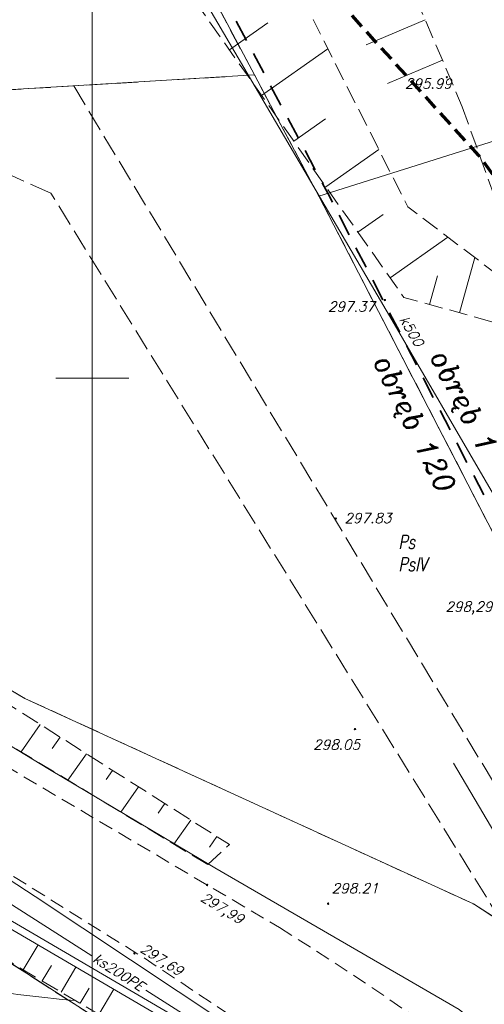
# Model space of a CAD drawing. Header units: metres. Extents: x 7477803 to 7478145, y 5500698 to 5500984.
# Tile 38 of 42: x 7477995 to 7478027, y 5500857 to 5500924. Entities that reach past the tile are written whole.
import ezdxf

# ---------------------------------------------------------------- set-up
doc = ezdxf.new("R2010")
doc.units = ezdxf.units.M
doc.header["$MEASUREMENT"] = 0
for name, pattern in [('EGBK02', [2, 1.5, -0.5]), ('l215_500', [2.5, 1.5, -0.4125, 0.175, -0.4125]), ('l217_500', [2, 1.5, -0.5]), ('l266_500', [1, 0.5, -0.5]), ('l424_500', [1.5, 1, -0.5]), ('l641_500', [1.5, 1, -0.5]), ('l823_500', [1.75, 1.25, -0.5])]:
    doc.linetypes.add(name, pattern=pattern)
for name, color, linetype, lineweight in [('203-Punkt załamania granicy działki nie stabilizowany', 7, 'Continuous', 13), ('eNN', 7, 'Continuous', 18), ('gr_dzialki', 7, 'Continuous', 18), ('gr_klasy', 7, 'l217_500', 18), ('jezdnia', 7, 'l424_500', 18), ('k', 7, 'Continuous', 18), ('k_opis', 7, 'Continuous', 18), ('nr_obrebu', 7, 'Continuous', 25), ('opis_klasy', 7, 'Continuous', 18), ('opis_uzytek', 7, 'Continuous', 18), ('pkt_wys', 7, 'Continuous', 18), ('pob_gr_obrebu', 7, 'Continuous', 35), ('robocza49', 7, 'Continuous', 18), ('rowy', 7, 'l266_500', 18), ('skarp_wypel', 7, 'Continuous', 18), ('skarpa_gora', 7, 'l823_500', 18), ('w', 7, 'Continuous', 18), ('warst_ciagla', 7, 'Continuous', 13), ('zakresy', 7, 'l215_500', 70)]:
    doc.layers.add(name, color=color, linetype=linetype, lineweight=lineweight)
doc.styles.get("Standard").update_dxf_attribs({"font": 'txt.shx', "width": 0.75})
doc.styles.add('Style-ITALIC_1250', font='ITALIC_1250.shx')

# ---------------------------------------------------------------- blocks, each defined once
blk = doc.blocks.new('203')
at = {"linetype": 'Continuous', "lineweight": 13}
h = blk.add_hatch(color=0, dxfattribs=at)
edge = h.paths.add_edge_path()
edge.add_arc((0, 0), 0.045, 0, 360)
blk = doc.blocks.new('801_3')
at = {"layer": 'pkt_wys', "linetype": 'Continuous', "lineweight": 18}
h = blk.add_hatch(color=8, dxfattribs=at)
edge = h.paths.add_edge_path()
edge.add_arc((0, 0), 0.045, 0, 360)
at = {"layer": 'pkt_wys', "color": 7, "linetype": 'Continuous', "lineweight": 18}
blk.add_circle((0, 0), 0.045, dxfattribs=at)
blk = doc.blocks.new('801_5')
at = {"layer": 'pkt_wys', "linetype": 'Continuous', "lineweight": 18}
h = blk.add_hatch(color=254, dxfattribs=at)
edge = h.paths.add_edge_path()
edge.add_arc((0, 0), 0.05, 0, 360)
at = {"layer": 'pkt_wys', "color": 7, "linetype": 'Continuous', "lineweight": 18}
blk.add_circle((0, 0), 0.05, dxfattribs=at)
blk = doc.blocks.new('801_5_2')
at = {"layer": 'pkt_wys', "linetype": 'Continuous', "lineweight": 18}
h = blk.add_hatch(color=7, dxfattribs=at)
edge = h.paths.add_edge_path()
edge.add_arc((0, 0), 0.05, 0, 360)
at = {"layer": 'pkt_wys', "color": 7, "linetype": 'Continuous', "lineweight": 18}
blk.add_circle((0, 0), 0.05, dxfattribs=at)

msp = doc.modelspace()

# ---------------------------------------------------------------- linework, layer by layer
at = {"layer": 'eNN', "color": 1, "linetype": 'Continuous', "lineweight": 18, "flags": 128}
msp.add_lwpolyline([(7478044.292, 5500829.332), (7478043.979, 5500830.08), (7478036.967, 5500842.126), (7478033.374, 5500847.92), (7478030.266, 5500851.792), (7478027.179, 5500855.154), (7478025.031, 5500856.9), (7478008.369, 5500866.572), (7477997.07, 5500873.297), (7477990.438, 5500877.31), (7477980.374, 5500883.358), (7477966.627, 5500891.122), (7477956.111, 5500897.36), (7477948.099, 5500902.324), (7477944.454, 5500904.573)], dxfattribs=at)
at = {"layer": 'gr_dzialki', "color": 96, "linetype": 'Continuous', "lineweight": 18, "flags": 128}
for points in [[(7477996.18, 5500948.69), (7478011.06, 5500920.71)], [(7477963.71, 5500917.85), (7478011.06, 5500920.71)], [(7478011.06, 5500920.71), (7478013.06, 5500916.96)], [(7478015.47, 5500912.43), (7478032.565, 5500917.83)], [(7478015.47, 5500912.43), (7478013.06, 5500916.96)], [(7478040.21, 5500864.57), (7478015.47, 5500912.43)], [(7477995.4, 5500878.14), (7477967.16, 5500894.83)], [(7478019.7, 5500867), (7477995.4, 5500878.14)], [(7478015.58, 5500846.47), (7477983.69, 5500866.96)], [(7478026.01, 5500864.11), (7478019.7, 5500867)], [(7478040.72, 5500854.66), (7478026.01, 5500864.11)]]:
    msp.add_lwpolyline(points, dxfattribs=at)
at = {"layer": 'gr_klasy', "color": 96, "linetype": 'EGBK02', "lineweight": 18, "flags": 128}
for points in [[(7478011.06, 5500920.71), (7477996.18, 5500948.69)], [(7478011.06, 5500920.71), (7477998.73, 5500919.96)], [(7478013.06, 5500916.96), (7478011.06, 5500920.71)], [(7477963.71, 5500917.85), (7477998.73, 5500919.96)], [(7477998.73, 5500919.96), (7478036.42, 5500857.42)], [(7478015.47, 5500912.43), (7478013.06, 5500916.96)], [(7477997.16, 5500912.65), (7477994.27, 5500913.94)], [(7478027.95, 5500862.87), (7477997.16, 5500912.65)], [(7478040.21, 5500864.57), (7478015.47, 5500912.43)], [(7477967.16, 5500894.83), (7477995.4, 5500878.14)], [(7477995.4, 5500878.14), (7478019.7, 5500867)], [(7478015.58, 5500846.47), (7477983.69, 5500866.96)], [(7478019.7, 5500867), (7478026.01, 5500864.11)], [(7478026.01, 5500864.11), (7478027.95, 5500862.87)]]:
    msp.add_lwpolyline(points, dxfattribs=at)
at = {"layer": 'jezdnia', "color": 7, "linetype": 'l424_500', "lineweight": 18, "flags": 128}
for points in [[(7477991.46, 5500875.087), (7478007.83, 5500865.404), (7478012.783, 5500862.5)], [(7478010.61, 5500855.711), (7478003.516, 5500860.43), (7477987.535, 5500870.412)], [(7478012.783, 5500862.5), (7478017.927, 5500859.186), (7478021.58, 5500856.7), (7478025.873, 5500853.334), (7478028.356, 5500850.967), (7478030.699, 5500848.349), (7478032.422, 5500845.441), (7478033.114, 5500843.932), (7478033.826, 5500841.963), (7478034.518, 5500839.904), (7478035.522, 5500835.985), (7478035.876, 5500832.755), (7478035.757, 5500831.475), (7478035.341, 5500827.995), (7478034.495, 5500824.894), (7478032.649, 5500820.712), (7478031.642, 5500818.53)]]:
    msp.add_lwpolyline(points, dxfattribs=at)
at = {"layer": 'k', "color": 24, "linetype": 'Continuous', "lineweight": 18}
msp.add_line((7477991.676, 5500953.076), (7478020.436, 5500903.997), dxfattribs=at)
at = {"layer": 'k', "color": 24, "linetype": 'Continuous', "lineweight": 18, "flags": 128}
for points in [[(7478020.436, 5500903.997), (7478021.747, 5500901.762), (7478045.913, 5500860.252)], [(7477999.978, 5500860.567), (7477987.079, 5500868.79)], [(7478015.054, 5500850.956), (7478003.646, 5500858.229)]]:
    msp.add_lwpolyline(points, dxfattribs=at)
at = {"layer": 'pob_gr_obrebu', "color": 7, "linetype": 'Continuous', "lineweight": 35}
for p, q in [((7478009.823, 5500924.385), (7478010.527, 5500923.06)), ((7478010.997, 5500922.177), (7478011.701, 5500920.853)), ((7478012.171, 5500919.97), (7478012.875, 5500918.645)), ((7478013.344, 5500917.762), (7478014.049, 5500916.438)), ((7478014.518, 5500915.555), (7478015.222, 5500914.231)), ((7478016.848, 5500911.132), (7478017.537, 5500909.799)), ((7478017.996, 5500908.911), (7478018.685, 5500907.578)), ((7478019.145, 5500906.69), (7478019.833, 5500905.357)), ((7478020.293, 5500904.469), (7478020.981, 5500903.137)), ((7478021.441, 5500902.248), (7478022.129, 5500900.916)), ((7478022.589, 5500900.027), (7478023.277, 5500898.695)), ((7478023.737, 5500897.807), (7478024.425, 5500896.474)), ((7478024.885, 5500895.586), (7478025.573, 5500894.253)), ((7478026.033, 5500893.365), (7478026.722, 5500892.032))]:
    msp.add_line(p, q, dxfattribs=at)
at = {"layer": 'pob_gr_obrebu', "color": 7, "linetype": 'Continuous', "lineweight": 35, "flags": 128}
msp.add_lwpolyline([(7478015.692, 5500913.348), (7478016.092, 5500912.595), (7478016.389, 5500912.02)], dxfattribs=at)
at = {"layer": 'robocza49', "color": 7, "linetype": 'Continuous', "lineweight": 13}
for p, q in [((7478000, 5500750), (7478000, 5500973.047)), ((7477997.5, 5500900), (7478000, 5500900)), ((7478000, 5500900), (7478002.5, 5500900))]:
    msp.add_line(p, q, dxfattribs=at)
at = {"layer": 'rowy', "color": 7, "linetype": 'Continuous', "lineweight": 18, "flags": 128}
for points in [[(7477993.882, 5500863.302), (7478006.843, 5500855.712)], [(7477993.629, 5500862.871), (7478006.577, 5500855.288)]]:
    msp.add_lwpolyline(points, dxfattribs=at)
at = {"layer": 'skarp_wypel', "color": 7, "linetype": 'Continuous', "lineweight": 18}
for p, q in [((7478009.359, 5500922.426), (7478011.971, 5500924.266)), ((7478022.724, 5500924.481), (7478018.698, 5500922.77)), ((7478011.552, 5500919.311), (7478016.075, 5500922.497)), ((7478023.897, 5500921.72), (7478020.154, 5500920.129)), ((7478013.746, 5500916.197), (7478015.914, 5500917.723)), ((7478015.94, 5500913.082), (7478019.555, 5500915.628)), ((7478018.133, 5500909.968), (7478019.856, 5500911.181)), ((7478020.327, 5500906.853), (7478024.274, 5500909.633)), ((7478025.071, 5500904.471), (7478026.111, 5500908.243)), ((7478023.02, 5500905.036), (7478023.561, 5500907)), ((7477996.446, 5500876.359), (7477995.133, 5500874.491)), ((7477997.814, 5500875.491), (7477997.269, 5500874.715)), ((7477999.596, 5500874.36), (7477998.331, 5500872.56)), ((7478001.379, 5500873.229), (7478000.945, 5500872.612)), ((7478003.161, 5500872.098), (7478001.95, 5500870.375)), ((7478004.943, 5500870.967), (7478004.486, 5500870.317)), ((7478006.726, 5500869.836), (7478005.568, 5500868.19)), ((7478008.508, 5500868.705), (7478007.994, 5500867.974)), ((7477996.548, 5500861.74), (7477996.553, 5500861.749)), ((7477995.29, 5500859.616), (7477996.293, 5500861.31)), ((7477996.58, 5500858.852), (7477997.207, 5500859.909)), ((7477997.871, 5500858.087), (7477998.882, 5500859.794)), ((7477999.161, 5500857.322), (7477999.777, 5500858.363)), ((7478000.452, 5500856.558), (7478001.471, 5500858.278))]:
    msp.add_line(p, q, dxfattribs=at)
at = {"layer": 'skarpa_gora', "color": 7, "linetype": 'l823_500', "lineweight": 18}
msp.add_line((7478025.254, 5500918.53), (7478029.997, 5500905.289), dxfattribs=at)
at = {"layer": 'skarpa_gora', "color": 7, "linetype": 'l823_500', "lineweight": 18, "flags": 128}
for points in [[(7478007.879, 5500866.795), (7478009.357, 5500868.166), (7477985.351, 5500883.4), (7477939.898, 5500913.11), (7477944.561, 5500919.785), (7477954.951, 5500928.707), (7477971.014, 5500935.434), (7477981.218, 5500940.405), (7477991.643, 5500944.907), (7477994.866, 5500942.92), (7478002.778, 5500931.769), (7478021.266, 5500905.519), (7478029.289, 5500903.308), (7478032.779, 5500894.332), (7478047.773, 5500881.148)], [(7478007.879, 5500866.795), (7477984.093, 5500881.159), (7477934.83, 5500911.735), (7477933.524, 5500917.153), (7477941.313, 5500926.602), (7477947.253, 5500931.749), (7477948.257, 5500932.619)], [(7478021.395, 5500927.609), (7478025.254, 5500918.53)], [(7478047.773, 5500881.148), (7478035.389, 5500893.665), (7478029.997, 5500905.289), (7478021.54, 5500911.709), (7478015.067, 5500924.486)], [(7478019.361, 5500843.679), (7478014.009, 5500848.521), (7477985, 5500865.71), (7477963.897, 5500877.826), (7477945.275, 5500888.626), (7477927.783, 5500899.247), (7477912.023, 5500908.9), (7477901.238, 5500913.008)]]:
    msp.add_lwpolyline(points, dxfattribs=at)
at = {"layer": 'w', "color": 160, "linetype": 'Continuous', "lineweight": 18, "flags": 128}
for points in [[(7478024.653, 5500873.716), (7478028.65, 5500866.944), (7478037.871, 5500851.488), (7478050.775, 5500839.571), (7478051.315, 5500839.075), (7478052.898, 5500837.629)], [(7478023.125, 5500842.409), (7478018.943, 5500849.443), (7477996.094, 5500864.625), (7477987.395, 5500870.305)]]:
    msp.add_lwpolyline(points, dxfattribs=at)
at = {"layer": 'warst_ciagla', "color": 7, "linetype": 'Continuous', "lineweight": 13, "flags": 128}
for points in [[(7478024.222, 5500920.548), (7478024.222, 5500920.551)], [(7477998.803, 5500857.513), (7477998.521, 5500857.535), (7477997.944, 5500857.586), (7477997.354, 5500857.646), (7477996.955, 5500857.69), (7477996.148, 5500857.785), (7477994.926, 5500857.935), (7477994.314, 5500858.012), (7477993.397, 5500858.133), (7477992.486, 5500858.257), (7477991.28, 5500858.428), (7477990.681, 5500858.517), (7477989.881, 5500858.639), (7477989.472, 5500858.702), (7477988.836, 5500858.804), (7477987.801, 5500858.974), (7477986.637, 5500859.172), (7477983.919, 5500859.642)]]:
    msp.add_lwpolyline(points, dxfattribs=at)
at = {"layer": 'zakresy', "color": 8, "linetype": 'l641_500', "lineweight": 70, "flags": 128}
msp.add_lwpolyline([(7477995.059, 5500962.348), (7477983.951, 5500968.084), (7477970.781, 5500968.613), (7477936.09, 5500958.171), (7477930.511, 5500954.336), (7477914.305, 5500958.58), (7477904.32, 5500957.41), (7477897.265, 5500950.868), (7477811.424, 5500829.338), (7477936.003, 5500769.492), (7478008.982, 5500726.585), (7478019.402, 5500721.781), (7478037.95, 5500734.97), (7478039.493, 5500755.094), (7478043.98, 5500765.708), (7478067.545, 5500795.068), (7478092.109, 5500820.25), (7478076.156, 5500837.989), (7478068.105, 5500851.146), (7478061.422, 5500873.298), (7478054.135, 5500876.371), (7478039.669, 5500897.644), (7478026.36, 5500915.23), (7478015.054, 5500927.728), (7477995.059, 5500962.348)], close=True, dxfattribs=at)

# ---------------------------------------------------------------- block references
at = {"layer": '203-Punkt załamania granicy działki nie stabilizowany', "color": 7, "linetype": 'Continuous', "lineweight": 18}
for p in [(7478011.06, 5500920.71), (7478013.06, 5500916.96), (7478015.47, 5500912.43), (7477995.4, 5500878.14), (7478019.7, 5500867), (7478026.01, 5500864.11)]:
    msp.add_blockref('203', p, dxfattribs=at)
at = {"layer": 'pkt_wys', "color": 7, "linetype": 'Continuous', "lineweight": 18, "rotation": 0.06261750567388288}
for name, p in [('801_3', (7478024.2, 5500920.552)), ('801_5', (7478019.967, 5500905.338)), ('801_5', (7478016.613, 5500890.424)), ('801_5', (7478017.929, 5500876.046)), ('801_5_2', (7478007.83, 5500865.404)), ('801_5', (7478016.092, 5500864.124)), ('801_5_2', (7478002.875, 5500860.739))]:
    msp.add_blockref(name, p, dxfattribs=at)

# ---------------------------------------------------------------- texts
at = {"layer": 'k_opis', "color": 24, "linetype": 'Continuous', "lineweight": 18, "style": 'Style-ITALIC_1250'}
for s, rotation, p in [('k500', 300.39023, (7478020.937, 5500904.027)), ('ks200PE', 327.48172, (7477999.978, 5500860.21))]:
    msp.add_text(s, height=0.68, rotation=rotation, dxfattribs=at).set_placement(p)
at = {"layer": 'nr_obrebu', "color": 7, "linetype": 'Continuous', "lineweight": 35, "style": 'Style-ITALIC_1250'}
for s, rotation, p in [('obręb 120', 296.24496, (7478019.135, 5500901.146)), ('obręb 1', 297.16567, (7478023.01, 5500901.486))]:
    msp.add_text(s, height=1.4, rotation=rotation, dxfattribs=at).set_placement(p)
at = {"layer": 'opis_klasy', "color": 96, "linetype": 'Continuous', "lineweight": 18, "insert": (7478020.89, 5500887.77), "char_height": 0.94, "attachment_point": 1, "line_spacing_factor": 0.6}
msp.add_mtext('\\FITALIC_1250;PsIV', dxfattribs=at)
at = {"layer": 'opis_uzytek', "color": 96, "linetype": 'Continuous', "lineweight": 18, "insert": (7478020.89, 5500888.357), "char_height": 0.94, "attachment_point": 7, "line_spacing_factor": 0.6}
msp.add_mtext('\\FITALIC_1250;Ps', dxfattribs=at)
at = {"layer": 'pkt_wys', "color": 7, "linetype": 'Continuous', "lineweight": 18, "style": 'Style-ITALIC_1250'}
for s, rotation, p in [('295.99', 0.06262, (7478021.334, 5500919.777)), ('297.37', 0.06262, (7478016.086, 5500904.555)), ('297.83', 0.06262, (7478017.208, 5500890.111)), ('298,29', 0.06262, (7478024.107, 5500884.066)), ('298.05', 0.06262, (7478015.075, 5500874.643)), ('298.21', 0.06262, (7478016.339, 5500864.832)), ('297,99', 328.63883, (7478007.335, 5500864.371)), ('297,69', 327.28533, (7478003.216, 5500860.893))]:
    msp.add_text(s, height=0.68, rotation=rotation, dxfattribs=at).set_placement(p)

doc.saveas('drawing.dxf')
